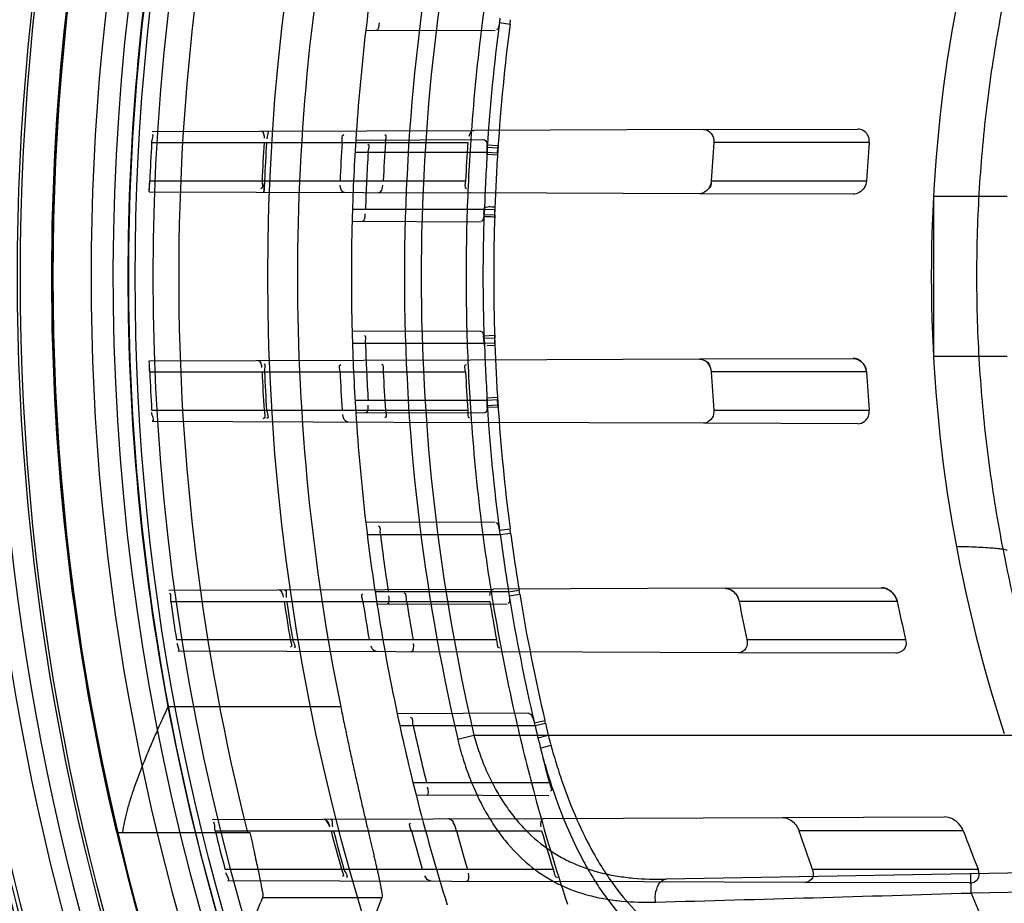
# Model space of a CAD drawing. Header units: millimetres. Extents: x 0 to 297, y 0 to 210.
# Tile 69 of 256: x 145.393 to 145.573, y 93.084 to 93.246. Entities that reach past the tile are written whole.
import ezdxf

# ---------------------------------------------------------------- set-up
doc = ezdxf.new("R2010")
doc.units = ezdxf.units.MM
doc.header["$LTSCALE"] = 16.335
doc.layers.get('0').update_dxf_attribs({"linetype": 'CONTINUOUS'})
for name, color, linetype in [('01_GLOBAL', 7, 'CONTINUOUS'), ('INTFCLR_144815', 7, 'CONTINUOUS'), ('INTFCLR_72935', 7, 'CONTINUOUS')]:
    doc.layers.add(name, color=color, linetype=linetype)

msp = doc.modelspace()

# ---------------------------------------------------------------- linework, layer by layer
at = {"color": 7, "linetype": 'Continuous'}
msp.add_circle((146.8548034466, 92.13446435), 2.66, dxfattribs=at)
at = {"color": 9, "linetype": 'Continuous'}
msp.add_arc((146.8548034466, 92.13446435), 2.6259090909, 92.9674534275, 177.0325465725, dxfattribs=at)
at = {"layer": '01_GLOBAL', "color": 7, "linetype": 'Continuous'}
msp.add_circle((146.8548034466, 92.13446435), 2.695, dxfattribs=at)
at = {"layer": 'INTFCLR_144815', "color": 9, "linetype": 'Continuous'}
for p, q in [((145.4515698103, 93.11987381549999), (145.4199391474, 93.11987381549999)), ((145.4372479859, 93.0849217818), (145.4591305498, 93.0849217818))]:
    msp.add_line(p, q, dxfattribs=at)
at = {"layer": 'INTFCLR_144815', "color": 6, "linetype": 'Continuous'}
msp.add_line((145.4105148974, 93.0968743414), (145.434943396, 93.0968743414), dxfattribs=at)
for radius in [0.4466793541, 0.4256665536]:
    msp.add_circle((145.8396077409, 93.1986600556), radius, dxfattribs=at)
for radius, start, end in [(0.6157754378, 313.9937911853, 154.5150993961), (0.5947754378, 312.9543589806, 154.5144414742), (0.5751005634, 108.7136429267, 257.7559644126), (0.4627266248, 45.0000000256, 314.9999999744), (0.4618985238, 44.999999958, 315.000000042), (0.461229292, 44.99999997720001, 315.0000000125), (0.4472794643, 47.86578076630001, 312.1342192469), (0.4408857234, 45.72777364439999, 314.2722263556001), (0.4268887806, 45.6663486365, 314.3336513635), (0.4177015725, 165.8961331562, 194.1038668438), (0.3959554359, 168.5228250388, 191.4771749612), (0.504, 180, 209.9999999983), (0.427, 190.6326298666, 247.7397281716)]:
    msp.add_arc((145.8396077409, 93.1986600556), radius, start, end, dxfattribs=at)
at = {"layer": 'INTFCLR_144815', "color": 9, "linetype": 'Continuous'}
for centre, radius, start, end in [((145.8396077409, 93.1986600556), 0.5712784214, 125.9035433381, 247.5002459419), ((145.8396077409, 93.1986600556), 0.4540564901, 52.5411294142, 307.4588705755), ((145.8396077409, 93.1986600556), 0.44073522, 45.7280221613, 314.2719778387), ((145.8396077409, 93.1986600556), 0.4337362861, 45.73034182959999, 314.2696581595), ((145.8396076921, 93.1986600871), 0.5153551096, 125.9035433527, 247.5002459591), ((145.8396077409, 93.1986600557), 0.4856448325, 128.484146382, 209.9999999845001), ((145.8396077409, 93.1986600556), 0.4297215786, 128.4841463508, 246.0405071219), ((145.8396077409, 93.1986600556), 0.4510440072, 159.8664381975, 203.1335617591), ((145.839607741, 93.1986600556), 0.4410000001, 166.6554352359, 193.3445647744), ((145.839607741, 93.1986600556), 0.4270000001, 169.3673701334, 190.6326298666)]:
    msp.add_arc(centre, radius, start, end, dxfattribs=at)
at = {"layer": 'INTFCLR_144815', "color": 6, "linetype": 'Continuous'}
for centre, major_axis, ratio, start_param, end_param in [((145.8396077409, 92.7883947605), (0, 0.6157107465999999), 0.7456587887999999, 1.0683155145, 1.0777008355), ((145.8396077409, 92.8135768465), (0, 0.5779184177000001), 0.7456587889, 1.0820479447, 1.0919724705)]:
    msp.add_ellipse(centre, major_axis=major_axis, ratio=ratio, start_param=start_param, end_param=end_param, dxfattribs=at)
for points, knots in [([(145.4199391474, 93.11987381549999), (145.4195844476, 93.1190955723), (145.4189144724, 93.11761839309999), (145.417910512, 93.1153676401), (145.416888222, 93.1130252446), (145.4158241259, 93.1104937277), (145.4147815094, 93.1078816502), (145.4138381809, 93.1053378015), (145.4130427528, 93.1029549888), (145.4124045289, 93.1007605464), (145.4119275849, 93.09876286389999), (145.4117033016, 93.09748402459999), (145.4116207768, 93.0968743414)], [0, 0, 0, 0, 0.1045982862, 0.1983703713, 0.3014069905, 0.4171606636, 0.5341986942, 0.6453462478, 0.7489281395, 0.8413582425, 0.9247560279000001, 1, 1, 1, 1]), ([(145.4515698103, 93.11987381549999), (145.4516713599, 93.1193736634), (145.4518755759, 93.1183740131), (145.4521851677, 93.1168768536), (145.4524974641, 93.1153845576), (145.4528117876, 93.1139000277), (145.4531274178, 93.1124261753), (145.453443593, 93.1109659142), (145.4537595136, 93.1095221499), (145.4540743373, 93.1080978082), (145.4543871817, 93.10669582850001), (145.4546971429, 93.10531909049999), (145.4550033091, 93.1039703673), (145.4553047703, 93.1026522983), (145.4556006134, 93.1013674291), (145.4558899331, 93.1001181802), (145.4561718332, 93.0989068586), (145.4564454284, 93.0977356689), (145.4567098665, 93.0966066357), (145.4569643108, 93.09552169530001), (145.457207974, 93.0944825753), (145.4574400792, 93.0934909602), (145.4576599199, 93.09254830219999), (145.457866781, 93.09165600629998), (145.4580601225, 93.09081523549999), (145.4582390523, 93.0900272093), (145.4584507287, 93.089084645), (145.4586720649, 93.0880465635), (145.4589075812, 93.08696236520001), (145.4590432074, 93.0859649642), (145.4592675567, 93.0852672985), (145.4591305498, 93.0849217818)], [0, 0, 0, 0, 0.0427966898, 0.0855582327, 0.1282023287, 0.1706459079, 0.2128052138, 0.2545963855, 0.2959354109, 0.3367384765, 0.3769192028, 0.4163916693, 0.4550764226, 0.4928956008, 0.5297741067, 0.5656400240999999, 0.6004257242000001, 0.6340654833, 0.666495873, 0.6976645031, 0.7275131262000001, 0.7559962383, 0.7830652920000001, 0.8086819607, 0.8328059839, 0.8554070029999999, 0.8764527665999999, 0.9137808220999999, 0.9446172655, 0.9688315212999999, 1, 1, 1, 1]), ([(145.434943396, 93.0968743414), (145.435094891, 93.09618616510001), (145.4353858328, 93.09486580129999), (145.4358013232, 93.0929741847), (145.4361720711, 93.09126367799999), (145.4364969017, 93.08974374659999), (145.4367623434, 93.0884259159), (145.436993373, 93.08730783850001), (145.437139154, 93.0861841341), (145.4374270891, 93.0853588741), (145.4372479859, 93.0849217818)], [0, 0, 0, 0, 0.1734866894, 0.332879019, 0.4767977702, 0.6044636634, 0.715319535, 0.8084039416, 0.8837034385, 1, 1, 1, 1])]:
    msp.add_open_spline(points, degree=3, knots=knots, dxfattribs=at)
at = {"layer": 'INTFCLR_72935', "color": 9, "linetype": 'Continuous'}
for p, q in [((145.4806302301, 93.24511439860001), (145.4825835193, 93.24485688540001)), ((145.4825835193, 93.24485688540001), (145.482682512, 93.2456547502)), ((145.4561631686, 93.2437485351), (145.4798279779, 93.243665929)), ((145.4170462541, 93.22518503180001), (145.4760220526, 93.22539089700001)), ((145.5180133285, 93.22553747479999), (145.5462221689, 93.22563594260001)), ((145.4778859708, 93.22364740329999), (145.4543254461, 93.22356516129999)), ((145.4169509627, 93.22316005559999), (145.474830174, 93.22316005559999)), ((145.4541921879, 93.22141005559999), (145.4783953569, 93.22141005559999)), ((145.5483433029, 93.22316005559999), (145.5198695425, 93.22316005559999)), ((145.4166032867, 93.2161600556), (145.4744280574, 93.2161600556)), ((145.5194087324, 93.2161600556), (145.5478373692, 93.2161600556)), ((145.4164975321, 93.2141369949), (145.4753607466, 93.21393152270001)), ((145.5453680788, 93.21368715), (145.5172467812, 93.21378531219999)), ((145.5600963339, 93.2133492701), (145.5600963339, 93.18397084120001)), ((145.5600963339, 93.2133492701), (145.5736077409, 93.2133492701)), ((145.4778864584, 93.2109100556), (145.4537157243, 93.2109100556)), ((145.4536533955, 93.2087572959), (145.477162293, 93.2086752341)), ((145.477162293, 93.18864487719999), (145.4536533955, 93.1885628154)), ((145.4537157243, 93.18641005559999), (145.4778864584, 93.18641005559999)), ((145.5172467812, 93.1835347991), (145.5453680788, 93.18363296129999)), ((145.5736077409, 93.18397084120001), (145.5600963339, 93.18397084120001)), ((145.4164975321, 93.18318311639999), (145.4753607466, 93.18338858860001)), ((145.4166032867, 93.18116005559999), (145.4744280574, 93.18116005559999)), ((145.5478373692, 93.18116005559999), (145.5194087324, 93.18116005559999)), ((145.4783953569, 93.1759100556), (145.4541921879, 93.1759100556)), ((145.4169509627, 93.1741600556), (145.474830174, 93.1741600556)), ((145.4543254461, 93.17375495), (145.4778859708, 93.17367270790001)), ((145.5198695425, 93.1741600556), (145.5483433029, 93.1741600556)), ((145.4170462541, 93.17213507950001), (145.4760220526, 93.17192921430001)), ((145.5462221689, 93.17168416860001), (145.5180133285, 93.1717826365)), ((145.4798279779, 93.1536541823), (145.4561631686, 93.15357157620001)), ((145.4564235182, 93.1514100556), (145.4807797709, 93.1514100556)), ((145.4806302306, 93.15220571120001), (145.4825835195, 93.1524632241)), ((145.4807797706, 93.1514100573), (145.4826825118, 93.1516653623)), ((145.4826825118, 93.1516653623), (145.4825835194, 93.15246322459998)), ((145.4201323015, 93.1411958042), (145.4795650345, 93.14140326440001)), ((145.4823210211, 93.14091005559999), (145.457864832, 93.14091005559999)), ((145.4823210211, 93.14091005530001), (145.4842236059, 93.1412234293)), ((145.4824014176, 93.14018431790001), (145.4843446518, 93.1405084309)), ((145.4843446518, 93.1405084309), (145.4842236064, 93.14122342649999)), ((145.5219853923, 93.14155134), (145.5505527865, 93.1416510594)), ((145.4204435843, 93.1391600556), (145.4788759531, 93.1391600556)), ((145.4581992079, 93.13874142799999), (145.4820230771, 93.1386582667)), ((145.5534520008, 93.1391600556), (145.5245148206, 93.1391600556)), ((145.4214970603, 93.1321600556), (145.4800985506, 93.1321600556)), ((145.5259218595, 93.1321600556), (145.5550025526, 93.1321600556)), ((145.4217993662, 93.1301184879), (145.4815819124, 93.1299098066)), ((145.553178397, 93.1296598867), (145.5243329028, 93.12976057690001)), ((145.4859560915, 93.1186755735), (145.4619150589, 93.1185916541)), ((145.4870280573, 93.11689966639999), (145.4889450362, 93.11735269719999)), ((145.4871591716, 93.11641005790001), (145.4890590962, 93.116861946)), ((145.4890590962, 93.116861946), (145.4889450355, 93.1173527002)), ((145.4623841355, 93.1164100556), (145.4871591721, 93.1164100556)), ((145.472989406, 93.1139571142), (145.4759708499, 93.1146600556)), ((145.47597085, 93.1146600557), (145.8466077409, 93.1146600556)), ((145.4876839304, 93.1141954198), (145.4895833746, 93.1146600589)), ((145.4881490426, 93.11228262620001), (145.4900593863, 93.1128411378)), ((145.4897785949, 93.10591005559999), (145.4648276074, 93.10591005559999)), ((145.4653773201, 93.1037163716), (145.4896983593, 93.1036314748)), ((145.4280568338, 93.0992234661), (145.4888035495, 93.09943551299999)), ((145.5324757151, 93.0995879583), (145.5621045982, 93.09969138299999)), ((145.4285892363, 93.0971600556), (145.4883577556, 93.0971600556)), ((145.5655644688, 93.0971600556), (145.5354689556, 93.0971600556)), ((145.8151688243, 93.0936000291), (145.5111402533, 93.0882931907)), ((145.4303814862, 93.0901600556), (145.4904530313, 93.0901600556)), ((145.5379030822, 93.0901600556), (145.5682694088, 93.0901600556)), ((145.8152299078, 93.09010056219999), (145.566970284, 93.0857671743)), ((145.4309081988, 93.088086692), (145.4922819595, 93.08787245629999)), ((145.566970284, 93.0857671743), (145.5669092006, 93.08926664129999)), ((145.5667135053, 93.0876126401), (145.5365612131, 93.0877178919))]:
    msp.add_line(p, q, dxfattribs=at)
at = {"layer": 'INTFCLR_72935', "color": 6, "linetype": 'Continuous'}
for p, q in [((145.5180133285, 93.22553747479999), (145.4760220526, 93.22539089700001)), ((145.5172467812, 93.21378531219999), (145.4753607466, 93.21393152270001)), ((145.4753607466, 93.18338858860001), (145.5172467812, 93.1835347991)), ((145.5180133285, 93.1717826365), (145.4760220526, 93.17192921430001)), ((145.5219853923, 93.14155134), (145.4795650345, 93.14140326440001)), ((145.4823210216, 93.1409100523), (145.4824014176, 93.14018431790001)), ((145.5243329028, 93.12976057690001), (145.4815819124, 93.1299098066)), ((145.4888035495, 93.09943551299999), (145.5324757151, 93.0995879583)), ((145.5365612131, 93.0877178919), (145.4922819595, 93.08787245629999))]:
    msp.add_line(p, q, dxfattribs=at)
at = {"layer": 'INTFCLR_72935', "color": 7, "linetype": 'Continuous'}
for p, q in [((145.4783809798, 93.2209439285), (145.4783828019, 93.22275753)), ((145.4783828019, 93.22275753), (145.4804002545, 93.2226484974)), ((145.478396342, 93.2222843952), (145.4783953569, 93.22141005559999)), ((145.4783953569, 93.2214100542), (145.4802976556, 93.22128797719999)), ((145.4803623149, 93.2221534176), (145.478396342, 93.2222843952)), ((145.4804002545, 93.2226484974), (145.480265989, 93.2208552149)), ((145.4802976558, 93.2212879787), (145.4803623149, 93.2221534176)), ((145.480265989, 93.2208552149), (145.4783809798, 93.2209439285)), ((145.4165376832, 93.214730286), (145.4166032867, 93.2161600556)), ((145.4376261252, 93.2161600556), (145.43755459, 93.2146784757)), ((145.4164975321, 93.2141369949), (145.4165376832, 93.214730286)), ((145.43755459, 93.2146784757), (145.4375108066, 93.2140636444)), ((145.4777994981, 93.2100161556), (145.4778924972, 93.2112539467)), ((145.4778864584, 93.2109100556), (145.4777994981, 93.2100161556)), ((145.479788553, 93.2108444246), (145.4778864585, 93.210910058)), ((145.4797999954, 93.21134823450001), (145.4797597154, 93.20950757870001)), ((145.4797688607, 93.2099531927), (145.479788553, 93.2108444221)), ((145.477799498, 93.2100161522), (145.4797688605, 93.20995318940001)), ((145.4777387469, 93.1877766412), (145.4797587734, 93.18786866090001)), ((145.4779185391, 93.1859308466), (145.4777387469, 93.1877766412)), ((145.4797688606, 93.1873669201), (145.4777994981, 93.18730395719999)), ((145.4777994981, 93.1873039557), (145.4778864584, 93.18641005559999)), ((145.4797587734, 93.18786866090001), (145.4797991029, 93.1860299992)), ((145.479788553, 93.1864756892), (145.4797688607, 93.1873669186)), ((145.4778864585, 93.1864100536), (145.4797885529, 93.18647568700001)), ((145.4797991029, 93.1860299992), (145.478378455, 93.185955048)), ((145.4165376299, 93.18259084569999), (145.4164975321, 93.18318311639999)), ((145.4166032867, 93.18116005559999), (145.4165376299, 93.18259084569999)), ((145.4783811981, 93.17643884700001), (145.4802610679, 93.1765255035)), ((145.4783829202, 93.17462747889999), (145.4783811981, 93.17643884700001)), ((145.4802610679, 93.1765255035), (145.4803953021, 93.17473399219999)), ((145.4803953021, 93.17473399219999), (145.4783829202, 93.17462747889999)), ((145.4802976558, 93.1760321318), (145.478395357, 93.1759100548)), ((145.4783953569, 93.1759100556), (145.478396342, 93.17503571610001)), ((145.4783963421, 93.17503571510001), (145.4803623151, 93.1751666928)), ((145.4803623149, 93.1751666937), (145.4802976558, 93.1760321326)), ((145.4488611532, 93.09913215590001), (145.4495551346, 93.0979423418))]:
    msp.add_line(p, q, dxfattribs=at)
for points in [[(145.5179536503, 93.21392917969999), (145.5178837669, 93.2139017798), (145.5178114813, 93.2138765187), (145.5177367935, 93.2138536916), (145.5176593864, 93.213833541), (145.5175795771, 93.21381646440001), (145.5174983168, 93.2138028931), (145.5174159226, 93.213793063), (145.5173320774, 93.2137871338), (145.5172467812, 93.21378531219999)], [(145.5172467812, 93.1835347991), (145.5173310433, 93.1835330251), (145.5174143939, 93.1835271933), (145.5174968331, 93.18351742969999), (145.5175789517, 93.1835037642), (145.5176601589, 93.18348638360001), (145.5177386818, 93.1834658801), (145.5178139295, 93.1834427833), (145.5178864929, 93.18341730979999), (145.5179563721, 93.18338979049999)], [(145.5461671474, 93.1834862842), (145.5460900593, 93.1835135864), (145.546010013, 93.18353892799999), (145.5459270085, 93.1835619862), (145.5458410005, 93.18358242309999), (145.5457520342, 93.1835998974), (145.5456602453, 93.18361405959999), (145.5455656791, 93.183624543), (145.5454682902, 93.1836309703), (145.5453680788, 93.18363296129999)], [(145.5219853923, 93.14155134), (145.5220592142, 93.14155008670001), (145.5221310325, 93.1415459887), (145.5222008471, 93.1415393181), (145.522268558, 93.1415303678), (145.5223342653, 93.14151938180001), (145.522398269, 93.1415064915), (145.5224607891, 93.1414918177), (145.5225216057, 93.14147559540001), (145.5225803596, 93.1414580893), (145.522636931, 93.1414395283), (145.5226914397, 93.1414200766), (145.5227438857, 93.141399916)], [(145.5514113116, 93.1414971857), (145.5513676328, 93.1415124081), (145.5513213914, 93.141527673), (145.5512725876, 93.1415428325), (145.5512207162, 93.1415578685), (145.5511662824, 93.1415724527), (145.5511108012, 93.14158605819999), (145.5510550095, 93.1415984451), (145.5509981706, 93.1416097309), (145.5509395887, 93.1416199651), (145.5508789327, 93.14162904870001), (145.5508165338, 93.14163677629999), (145.55075269, 93.1416429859), (145.5506875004, 93.1416475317), (145.5506208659, 93.1416502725), (145.5505527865, 93.1416510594)], [(145.4485493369, 93.09929499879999), (145.4485805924, 93.09929307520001), (145.4486126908, 93.09928709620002), (145.4486456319, 93.09927707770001), (145.4486794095, 93.0992630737), (145.44871403, 93.09924509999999), (145.4487495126, 93.0992230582), (145.4487858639, 93.0991968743), (145.4488230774, 93.0991665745), (145.4488611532, 93.09913215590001)], [(145.471712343, 93.0992057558), (145.4716710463, 93.0992409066), (145.4716304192, 93.0992721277), (145.4715904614, 93.0992993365), (145.4715510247, 93.0993225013), (145.4715122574, 93.0993414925), (145.4714746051, 93.09935617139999), (145.4714382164, 93.0993665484), (145.4714029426, 93.09937269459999), (145.4713687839, 93.099374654)]]:
    msp.add_lwpolyline(points, dxfattribs=at)
at = {"layer": 'INTFCLR_72935', "color": 6, "linetype": 'Continuous'}
for centre, radius, start, end in [((145.8396077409, 93.1986600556), 0.4224162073, 90, 270.0000000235), ((145.8396077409, 93.1986600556), 0.4014439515, 90, 270.0000000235), ((145.8284860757, 93.19866444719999), 0.2687909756, 161.8516146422, 198.1483744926), ((145.8396077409, 93.1986600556), 0.3860864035, 171.0719019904, 173.2935009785), ((145.8396077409, 93.1986600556), 0.3650864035, 170.541958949, 172.9174824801), ((145.4735795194, 93.24685143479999), 0.007261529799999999, 346.1600361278, 352.5512516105), ((145.8396077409, 93.1986600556), 0.3860864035, 176.3014783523, 178.5013841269), ((145.8396077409, 93.1986600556), 0.3650864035, 176.076855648, 178.4266729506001), ((145.8395781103, 93.1986603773), 0.4233366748, 176.6822791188, 177.6308608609), ((145.8391453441, 93.19866041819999), 0.4023502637, 176.5090249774, 177.5072173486), ((145.83957769, 93.1986604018), 0.4023323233, 176.508866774, 177.5071037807), ((145.8401878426, 93.1986604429), 0.3891384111, 176.3903501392, 177.4225309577), ((145.8392786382, 93.1986607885), 0.3833691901, 176.5980490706, 178.1689953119), ((145.8391448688, 93.1986604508), 0.380188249, 176.3052585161, 177.3618125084), ((145.8401873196, 93.1986604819), 0.3661776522, 176.1636884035, 177.2608001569), ((145.8392338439, 93.19865913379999), 0.3615550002, 176.3922681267, 178.0582189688), ((145.8386339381, 93.1986606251), 0.3197044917, 175.605030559, 176.8622747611), ((145.8386329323, 93.1986607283), 0.2913216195, 175.1758886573, 176.5562406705), ((145.8396077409, 93.1986600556), 0.3860864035, 181.4986159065, 183.6985216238), ((145.8396077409, 93.1986600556), 0.3650864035, 181.5733270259, 183.9231443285), ((145.8392786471, 93.19865932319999), 0.3833691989, 181.8310047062, 183.4019509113), ((145.8392338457, 93.1986609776), 0.3615550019, 181.9417809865, 183.6077322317), ((145.8395781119, 93.198659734), 0.4233366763, 182.3691391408, 183.3177208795), ((145.8391453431, 93.1986596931), 0.4023502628, 182.4927826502, 183.4909750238), ((145.8395776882, 93.1986597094), 0.4023323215, 182.4928962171, 183.4911332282), ((145.8401878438, 93.1986596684), 0.3891384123, 182.5774690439, 183.6096498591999), ((145.8391448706, 93.1986596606), 0.3801882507, 182.6381874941, 183.6947414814), ((145.840187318, 93.1986596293), 0.3661776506, 182.7391998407, 183.8363115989), ((145.8386339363, 93.19865948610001), 0.3197044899, 183.1377252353, 184.3949694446), ((145.8386329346, 93.1986593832), 0.2913216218, 183.443759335, 184.8241113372), ((145.8396077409, 93.1986600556), 0.3860864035, 186.706499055, 188.9280979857), ((145.8396077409, 93.1986600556), 0.3650864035, 187.0825174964, 189.4580410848), ((145.8392779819, 93.1986577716), 0.3833683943, 187.0793394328, 188.6635790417), ((145.4735795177, 93.1504686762), 0.0072615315, 7.4487591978, 13.8399542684), ((145.839233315, 93.1986628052), 0.3615546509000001, 187.5096542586, 189.1914857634), ((145.8395780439, 93.1986590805), 0.4233365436, 188.0795469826, 189.0376303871), ((145.8391452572, 93.1986589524), 0.4023500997, 188.5039978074, 189.5132800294), ((145.8395771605, 93.19865892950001), 0.4023317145, 188.5043859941, 189.5137154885), ((145.8401878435, 93.19865888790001), 0.3891383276, 188.7949611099, 189.839417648), ((145.839144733, 93.19865884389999), 0.3801880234, 189.0037044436, 190.0734361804), ((145.8401869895, 93.19865871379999), 0.3661772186, 189.3512199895, 190.4631084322), ((145.8386335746, 93.1986582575), 0.3197039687, 190.7255074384, 192.0051318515), ((145.8386324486, 93.1986579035), 0.2913209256, 191.7847040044, 193.1948408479), ((145.8396077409, 93.1986600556), 0.3650864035, 192.6566595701, 195.0858372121), ((145.8396077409, 93.1986600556), 0.3860864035, 191.9691311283, 194.2357984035), ((145.4794938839, 93.11461970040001), 0.0078715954, 13.1467134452, 16.8367087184), ((145.8392766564, 93.19865595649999), 0.3833667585, 192.3882961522, 194.000167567), ((145.8392062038, 93.1986580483), 0.3615270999, 193.1500472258, 194.865156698), ((145.8395775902, 93.1986583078), 0.4233359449, 193.8722679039, 194.8502447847), ((145.8391446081, 93.1986580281), 0.402349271, 194.6114857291, 195.6441050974), ((145.8395767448, 93.1986580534), 0.4023311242, 194.6121631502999, 195.644832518), ((145.8401870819, 93.1986578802), 0.3891373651, 195.1191837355, 196.189568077), ((145.8391440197, 93.1986578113), 0.3801870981, 195.4839192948, 196.5815583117), ((145.8401864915, 93.1986576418), 0.3661764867, 196.0920984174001, 197.2354244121), ((145.8386328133, 93.1986567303), 0.3197028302, 198.5101066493, 199.8383290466), ((145.8386316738, 93.19865606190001), 0.2913196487, 200.3895336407, 201.8655238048)]:
    msp.add_arc(centre, radius, start, end, dxfattribs=at)
at = {"layer": 'INTFCLR_72935', "color": 9, "linetype": 'Continuous'}
for centre, radius, start, end in [((145.8361877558, 93.1986600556), 0.3729445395, 166.8724621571, 193.1275380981), ((145.8362371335, 93.19866005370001), 0.3699291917, 166.8753489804, 193.1246504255), ((145.837604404, 93.19866061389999), 0.3599840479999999, 172.5856470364, 176.2372877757), ((145.8375481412, 93.1986683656), 0.3579570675, 172.5862435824, 176.2382036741), ((145.8396077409, 93.1986600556), 0.3860864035, 173.2935009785, 176.3014783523), ((145.8396077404, 93.1986600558), 0.3650864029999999, 172.9174824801, 176.076855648), ((145.8371615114, 93.1986573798), 0.3575806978, 176.3714348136, 178.0468702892), ((145.8396077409, 93.1986600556), 0.3860864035, 178.5013841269, 181.4986159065), ((145.8396077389, 93.1986600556), 0.3619872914, 178.2030829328, 181.7968386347), ((145.8377253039, 93.1986600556), 0.3581345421, 178.1929802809, 181.8070200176), ((145.8396077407, 93.1986600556), 0.3650864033, 178.4266729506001, 181.5733270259), ((145.8371615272, 93.1986627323), 0.3575807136, 181.9531296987, 183.628565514), ((145.8376947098, 93.198668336), 0.3600747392, 183.7631727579, 187.4138933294), ((145.8377174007, 93.1986683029), 0.3581270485, 183.7626630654, 187.4128892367), ((145.8396077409, 93.1986600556), 0.3860864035, 183.6985216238, 186.706499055), ((145.8396077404, 93.19866005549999), 0.3650864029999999, 183.9231443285, 187.0825174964), ((145.8375779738, 93.1987086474), 0.3579998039, 187.5508417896, 189.2401754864), ((145.8376948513, 93.1986741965), 0.3581055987, 189.3477551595, 193.1256930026), ((145.8396077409, 93.1986600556), 0.3860864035, 188.9280979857, 191.9691311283), ((145.8396077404, 93.19866005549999), 0.3650864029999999, 189.4580410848, 192.6566595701), ((145.8376713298, 93.19867415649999), 0.360052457, 189.3490214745, 193.12747123), ((145.8382193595, 93.1988350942), 0.3586537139, 193.2121859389, 193.5737765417), ((145.5931230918, 93.14078465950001), 0.1067846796, 194.1610030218, 195.1698301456), ((145.8396077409, 93.1986600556), 0.3860864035, 194.2357984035, 197.3348347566), ((145.8396077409, 93.1986600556), 0.3650864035, 195.0858372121, 198.3537618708), ((145.0635266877, 109.5875558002), 16.5094667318, 271.5469481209, 271.7474620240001), ((145.8396077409, 93.1986600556), 0.2950858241, 202.4933176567, 269.9999999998)]:
    msp.add_arc(centre, radius, start, end, dxfattribs=at)
at = {"layer": 'INTFCLR_72935', "color": 7, "linetype": 'Continuous'}
for centre, radius, start, end in [((145.3548952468, 93.21832093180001), 0.0617442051, 356.1145218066, 357.6305889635), ((145.3768333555, 93.2184003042), 0.0608322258, 355.9119819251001, 357.5068099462), ((145.257693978, 93.1745844), 0.1590453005, 2.3695433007, 2.886305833)]:
    msp.add_arc(centre, radius, start, end, dxfattribs=at)
at = {"layer": 'INTFCLR_72935', "color": 6, "linetype": 'Continuous'}
for points, knots in [([(145.8396077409, 92.9378477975), (145.834407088, 92.93763440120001), (145.8239902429, 92.93751971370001), (145.808386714, 92.9382815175), (145.7928285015, 92.93998039), (145.7773228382, 92.9426227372), (145.761960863, 92.94620860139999), (145.7470751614, 92.9506487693), (145.7325170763, 92.95594312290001), (145.7182922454, 92.96208686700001), (145.704230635, 92.96919520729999), (145.690626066, 92.9771382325), (145.6775336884, 92.9858820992), (145.6649968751, 92.99539477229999), (145.653061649, 93.0056408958), (145.6417667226, 93.01658562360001), (145.6311557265, 93.0281846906), (145.6212646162, 93.0403983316), (145.6121346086, 93.05317223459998), (145.6037919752, 93.0664650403), (145.596263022, 93.0802340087), (145.5895763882, 93.0944263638), (145.5837584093, 93.1089818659), (145.5788258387, 93.123852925), (145.5747929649, 93.1389937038), (145.5716739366, 93.1543522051), (145.5694810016, 93.1698700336), (145.5682225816, 93.1854844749), (145.5679021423, 93.2011301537), (145.5685180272, 93.2167517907), (145.5700653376, 93.2322979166), (145.5725382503, 93.247722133), (145.5759280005, 93.2629710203), (145.5802229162, 93.2779909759), (145.58540645, 93.29272403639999), (145.5914576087, 93.30711236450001), (145.5983513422, 93.32110238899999), (145.6060640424, 93.3346509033), (145.6145645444, 93.3477051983), (145.6238211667, 93.3602200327), (145.633798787, 93.3721527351), (145.644470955, 93.3834724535), (145.6557913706, 93.3941293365), (145.6677258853, 93.4040936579), (145.6802256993, 93.4133258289), (145.6932490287, 93.42179461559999), (145.7067436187, 93.42946861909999), (145.7206478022, 93.4363163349), (145.7346275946, 93.4421979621), (145.7482413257, 93.4470253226), (145.7608833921, 93.4507615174), (145.7723287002, 93.4535547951), (145.7825232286, 93.4555919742), (145.792205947, 93.4571526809), (145.8022144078, 93.4583914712), (145.8133420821, 93.4593147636), (145.8259498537, 93.45978922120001), (145.8348566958, 93.4596672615), (145.8396077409, 93.45947231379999)], [0, 0, 0, 0, 0.0185657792, 0.0371317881, 0.0556907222, 0.0743562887, 0.09320238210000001, 0.1119235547, 0.1297297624, 0.1484268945, 0.1671582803, 0.1858963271, 0.2045840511, 0.2232805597, 0.2419956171, 0.2606571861, 0.279345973, 0.2980347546, 0.3166822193, 0.3353169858, 0.3539795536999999, 0.37262367, 0.3912431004, 0.4098577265, 0.4284753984, 0.447098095, 0.4657246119, 0.4843422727, 0.5029402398, 0.5215093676, 0.5400730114, 0.5586323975, 0.5771953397, 0.5957586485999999, 0.6143210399, 0.632871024, 0.6514010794, 0.6699183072, 0.6884459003, 0.706933, 0.7254083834, 0.7438943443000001, 0.7623915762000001, 0.7808313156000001, 0.7993174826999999, 0.8177867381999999, 0.836209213, 0.8546573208, 0.8730372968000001, 0.8902751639, 0.9061519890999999, 0.920037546, 0.9322836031, 0.9432240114, 0.9550134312, 0.9682465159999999, 0.9830392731, 1, 1, 1, 1]), ([(145.5180133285, 93.22553747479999), (145.5185320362, 93.22553928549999), (145.5196639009, 93.2249378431), (145.5199140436, 93.22373906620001), (145.5198695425, 93.22316005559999)], [0, 0, 0, 0, 0.4718002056, 1, 1, 1, 1]), ([(145.5483433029, 93.22316005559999), (145.5483842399, 93.2236451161), (145.5481769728, 93.2248985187), (145.5469207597, 93.22563838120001), (145.5462221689, 93.22563594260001)], [0, 0, 0, 0, 0.4106572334, 1, 1, 1, 1]), ([(145.5478373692, 93.2161600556), (145.5478098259, 93.21570235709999), (145.5474329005, 93.21446996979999), (145.5461513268, 93.2136844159), (145.5453680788, 93.21368715)], [0, 0, 0, 0, 0.3692496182, 1, 1, 1, 1]), ([(145.5198695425, 93.1741600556), (145.5199058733, 93.1736873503), (145.5197487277, 93.17254108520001), (145.5186324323, 93.17178047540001), (145.5180133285, 93.1717826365)], [0, 0, 0, 0, 0.4336776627, 1, 1, 1, 1]), ([(145.5462221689, 93.17168416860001), (145.546683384, 93.17168255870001), (145.5479178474, 93.1720847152), (145.548404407, 93.1734360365), (145.5483433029, 93.1741600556)], [0, 0, 0, 0, 0.3882923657, 1, 1, 1, 1]), ([(145.5259218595, 93.1321600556), (145.5260315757, 93.13164410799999), (145.5260126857, 93.1304433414), (145.5248778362, 93.1297586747), (145.5243329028, 93.12976057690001)], [0, 0, 0, 0, 0.4918629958, 1, 1, 1, 1]), ([(145.5550025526, 93.1321600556), (145.555111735, 93.1316943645), (145.55512823, 93.1304238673), (145.5538550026, 93.1296575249), (145.553178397, 93.1296598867)], [0, 0, 0, 0, 0.4141545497, 1, 1, 1, 1]), ([(145.5324757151, 93.0995879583), (145.53299507, 93.0995897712), (145.5343146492, 93.0990769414), (145.5352087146, 93.0979373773), (145.5354689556, 93.0971600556)], [0, 0, 0, 0, 0.3878450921, 1, 1, 1, 1]), ([(145.5655644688, 93.0971600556), (145.565397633, 93.09760891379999), (145.5645850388, 93.0988638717), (145.5631045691, 93.0996948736), (145.5621045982, 93.09969138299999)], [0, 0, 0, 0, 0.3238089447, 1, 1, 1, 1]), ([(145.5379030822, 93.0901600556), (145.538085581, 93.0896542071), (145.5382765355, 93.0884158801), (145.5370951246, 93.08771602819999), (145.5365612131, 93.0877178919)], [0, 0, 0, 0, 0.5017952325, 1, 1, 1, 1]), ([(145.5667135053, 93.0876126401), (145.567242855, 93.0876107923), (145.568581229, 93.0880916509), (145.5685065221, 93.0895691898), (145.5682694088, 93.0901600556)], [0, 0, 0, 0, 0.4539826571, 1, 1, 1, 1])]:
    msp.add_open_spline(points, degree=3, knots=knots, dxfattribs=at)
for points in [[(145.4580863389, 93.243741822), (145.4585709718, 93.24374013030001), (145.4586289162, 93.2445841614), (145.4586886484, 93.24506510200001)], [(145.4806302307, 93.24511440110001), (145.4805161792, 93.2446537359), (145.4805425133, 93.24380476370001), (145.4800679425, 93.2438064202)], [(145.4370002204, 93.22525468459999), (145.4374754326, 93.2252563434), (145.4375696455, 93.2244097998), (145.4375407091, 93.2239354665)], [(145.4380959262, 93.2252585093), (145.4385607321, 93.2252601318), (145.4380616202, 93.2243294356), (145.4380333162, 93.22386548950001)], [(145.4760220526, 93.22539089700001), (145.4755266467, 93.2253891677), (145.4750767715, 93.22476646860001), (145.4750436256, 93.22427216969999)], [(145.4169509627, 93.22316005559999), (145.4169789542, 93.2236429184), (145.4175119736, 93.2246107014), (145.4170283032, 93.2246090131)], [(145.451821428, 93.22316005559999), (145.4518532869, 93.22366508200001), (145.4516668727, 93.2246351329), (145.4521728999, 93.22463689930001)], [(145.4597468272, 93.22316005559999), (145.4597766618, 93.22362207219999), (145.4601300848, 93.2245483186), (145.4596671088, 93.2245467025)], [(145.4778859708, 93.22364740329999), (145.4783711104, 93.2236490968), (145.4783645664, 93.2227684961), (145.478396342, 93.2222843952)], [(145.4565850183, 93.22141005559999), (145.4566125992, 93.22187408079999), (145.4570173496, 93.2228058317), (145.4565525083, 93.2228042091)], [(145.4371758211, 93.2161600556), (145.4371543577, 93.2156670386), (145.4374169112, 93.21469955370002), (145.4369234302, 93.21470127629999)], [(145.4744280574, 93.2161600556), (145.4744056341, 93.21569138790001), (145.4741221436, 93.2147635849), (145.4745913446, 93.21476194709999)], [(145.4522887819, 93.2140120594), (145.4517561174, 93.2140139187), (145.451447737, 93.2148532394), (145.4514716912, 93.2153853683)], [(145.4585270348, 93.21399028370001), (145.4590416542, 93.2139884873), (145.4592436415, 93.2148310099), (145.459267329, 93.215345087)], [(145.4555646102, 93.20875062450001), (145.4560367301, 93.20874897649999), (145.4560255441, 93.20961271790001), (145.4560406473, 93.210084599)], [(145.4777994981, 93.2100161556), (145.4777218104, 93.2095477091), (145.4777301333, 93.2086980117), (145.4772552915, 93.2086996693)], [(145.4561051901, 93.18641005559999), (145.4560904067, 93.18687241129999), (145.456411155, 93.18779057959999), (145.4559485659, 93.18778896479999)], [(145.477162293, 93.18864487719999), (145.4776571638, 93.1886466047), (145.4777185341, 93.1877921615), (145.4777994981, 93.1873039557)], [(145.4364170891, 93.1832526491), (145.436906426, 93.1832543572), (145.4370700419, 93.18243749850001), (145.4370913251, 93.1819486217)], [(145.4376261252, 93.18116005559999), (145.4376046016, 93.1816544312), (145.4380493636, 93.18264458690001), (145.4375545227, 93.1826428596)], [(145.4514431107, 93.18116005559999), (145.4514227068, 93.1816133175), (145.4511390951, 93.18251137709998), (145.4515928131, 93.1825129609)], [(145.4593595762, 93.18116005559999), (145.4593382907, 93.18162200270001), (145.4595946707, 93.1825302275), (145.4591322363, 93.1825286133)], [(145.4744280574, 93.18116005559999), (145.4744057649, 93.18162599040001), (145.4741223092, 93.1825485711), (145.4745887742, 93.18255019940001)], [(145.4562406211, 93.1737482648), (145.4567069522, 93.17374663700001), (145.4566243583, 93.1746356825), (145.4565966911, 93.175101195)], [(145.478396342, 93.17503571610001), (145.4783659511, 93.17457271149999), (145.4784528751, 93.1737030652), (145.4779888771, 93.1737046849)], [(145.4170462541, 93.17213507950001), (145.4175904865, 93.1721331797), (145.4170047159, 93.1732228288), (145.4169732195, 93.1737661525)], [(145.4375416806, 93.1741600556), (145.4375742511, 93.17362615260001), (145.4379374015, 93.1725595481), (145.4374025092, 93.17256141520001)], [(145.4379920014, 93.1741600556), (145.4380225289, 93.1736596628), (145.4385776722, 93.17265670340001), (145.4380763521, 93.1726584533)], [(145.4529018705, 93.17200991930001), (145.4523486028, 93.1720118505), (145.4519740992, 93.1728099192), (145.4519392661, 93.1733620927)], [(145.4597468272, 93.1741600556), (145.4597764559, 93.1737012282), (145.4601290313, 93.1727812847), (145.459669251, 93.17278288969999)], [(145.474830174, 93.1741600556), (145.4748628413, 93.1736728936), (145.4746783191, 93.1727361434), (145.4751665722, 93.1727344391)], [(145.4588322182, 93.1514100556), (145.4587686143, 93.15192216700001), (145.4590207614, 93.1529249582), (145.4585047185, 93.1529231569)], [(145.4806302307, 93.15220571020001), (145.4805153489, 93.15266972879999), (145.4805383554, 93.1535233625), (145.48006033, 93.15352169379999)], [(145.4204435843, 93.1391600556), (145.4203747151, 93.1396451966), (145.4207204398, 93.1406162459), (145.4202304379, 93.1406145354)], [(145.440225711, 93.1412659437), (145.4407431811, 93.14126775), (145.4409743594, 93.1404627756), (145.4410508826, 93.1399509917)], [(145.4413294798, 93.1412697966), (145.4418114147, 93.1412714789), (145.4414946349, 93.1403200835), (145.4415659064, 93.1398434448)], [(145.4556250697, 93.1391600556), (145.4555554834, 93.1396098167), (145.4551744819, 93.14052379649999), (145.4556295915, 93.1405253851)], [(145.4636413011, 93.1391600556), (145.4635582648, 93.1396841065), (145.463718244, 93.1406876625), (145.4631876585, 93.14068581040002)], [(145.4795650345, 93.14140326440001), (145.4791024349, 93.14140164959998), (145.4787525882, 93.1406839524), (145.4788277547, 93.1402274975)], [(145.460134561, 93.13873467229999), (145.4606205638, 93.1387329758), (145.4604402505, 93.1396935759), (145.4603670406, 93.140174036)], [(145.4824014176, 93.14018431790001), (145.4824279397, 93.139720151), (145.4826889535, 93.13879924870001), (145.4822240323, 93.1388008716)], [(145.4217993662, 93.1301184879), (145.4222555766, 93.13011689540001), (145.4216756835, 93.1310225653), (145.4216040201, 93.1314731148)], [(145.4423285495, 93.1321600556), (145.4424036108, 93.13171214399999), (145.4428499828, 93.13079766), (145.4423958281, 93.13079924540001)], [(145.4427790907, 93.1321600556), (145.4428635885, 93.13165585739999), (145.4435366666, 93.1306444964), (145.4430254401, 93.1306462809)], [(145.4644555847, 93.129969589), (145.464965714, 93.1299678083), (145.4649925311, 93.13093076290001), (145.4649033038, 93.13143303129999)], [(145.4800985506, 93.1321600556), (145.480197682, 93.1316232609), (145.4801233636, 93.1306270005), (145.4806692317, 93.1306250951)], [(145.4581155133, 93.12999172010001), (145.4576503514, 93.1299933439), (145.4572123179, 93.1305242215), (145.4571328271, 93.13098254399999)], [(145.4859560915, 93.1186755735), (145.4865038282, 93.11867748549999), (145.4867279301, 93.1178454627), (145.4868866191, 93.1173212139)], [(145.4648361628, 93.1164100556), (145.4647236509, 93.11692228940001), (145.4648930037, 93.117914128), (145.4643685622, 93.1179122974)], [(145.4673506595, 93.1037094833), (145.4678360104, 93.1037077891), (145.4675700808, 93.104691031), (145.4674526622, 93.1051619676)], [(145.4897785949, 93.10591005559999), (145.4899067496, 93.10542723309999), (145.4905003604, 93.10442625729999), (145.4900008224, 93.104428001)], [(145.4496762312, 93.0992989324), (145.4501711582, 93.09930066), (145.4499480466, 93.0983470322), (145.4500729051, 93.09786811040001)], [(145.4888035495, 93.09943551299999), (145.4882561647, 93.0994336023), (145.4880517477, 93.0984328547), (145.488203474, 93.09790691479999)], [(145.4285892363, 93.0971600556), (145.4284666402, 93.09765647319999), (145.428726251, 93.09864946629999), (145.4282149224, 93.0986476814)], [(145.4645195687, 93.0971600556), (145.4643969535, 93.0976138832), (145.4639008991, 93.0985608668), (145.4643709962, 93.09856250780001)], [(145.4517002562, 93.0901600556), (145.451827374, 93.0897061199), (145.452391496, 93.0887614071), (145.4519201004, 93.0887630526)], [(145.4521512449, 93.0901600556), (145.4522955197, 93.08964487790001), (145.4531119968, 93.0886106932), (145.4525770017, 93.0886125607)], [(145.4904530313, 93.0901600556), (145.4906258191, 93.08960308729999), (145.4906567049, 93.0885995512), (145.491239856, 93.0885975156)], [(145.4309081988, 93.088086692), (145.4313817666, 93.08808503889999), (145.4306857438, 93.0890074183), (145.4305643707, 93.08946517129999)], [(145.4681290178, 93.0879567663), (145.467631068, 93.08795850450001), (145.4671432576, 93.0884618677), (145.4670044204, 93.08894007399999)], [(145.4746457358, 93.08793401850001), (145.4751478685, 93.08793226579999), (145.4750879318, 93.0889292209), (145.4749446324, 93.0894104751)]]:
    msp.add_open_spline(points, degree=3, dxfattribs=at)
at = {"layer": 'INTFCLR_72935', "color": 7, "linetype": 'Continuous'}
for points, knots in [([(145.5194087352, 93.21616005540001), (145.5193832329, 93.2156731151), (145.5190458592, 93.2145304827), (145.5179024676, 93.2137888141), (145.5172467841, 93.21378531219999)], [0, 0, 0, 0, 0.4264912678, 1, 1, 1, 1]), ([(145.4778924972, 93.2112539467), (145.4779680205, 93.2113354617), (145.4782931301, 93.2112832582), (145.4786987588, 93.21155661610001), (145.4792298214, 93.2113000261), (145.479634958, 93.2114430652), (145.4797999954, 93.21134823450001)], [0, 0, 0, 0, 0.1717074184, 0.4252818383, 0.7058842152, 1, 1, 1, 1]), ([(145.4797597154, 93.20950757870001), (145.4796501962, 93.2095125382), (145.479348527, 93.2095237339), (145.4788760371, 93.2095625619), (145.4784425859, 93.2095304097), (145.4781426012, 93.2096208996), (145.4779696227, 93.20953054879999), (145.4777319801, 93.2096756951), (145.4779231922, 93.21000927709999), (145.4777994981, 93.2100161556)], [0, 0, 0, 0, 0.1414238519, 0.389521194, 0.6103385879, 0.7005044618, 0.7775256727, 0.840188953, 1, 1, 1, 1]), ([(145.5172467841, 93.1835347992), (145.5177829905, 93.1835357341), (145.5189376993, 93.1829448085), (145.5193787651, 93.1817716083), (145.5194087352, 93.18116005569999)], [0, 0, 0, 0, 0.4668786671, 1, 1, 1, 1]), ([(145.5453680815, 93.1836329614), (145.5458352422, 93.1836337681), (145.5470967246, 93.1832229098), (145.5477956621, 93.18193800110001), (145.547837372, 93.18116005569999)], [0, 0, 0, 0, 0.3748614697, 1, 1, 1, 1]), ([(145.5478373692, 93.18116005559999), (145.5478067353, 93.1816844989), (145.5474396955, 93.1826792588), (145.5466061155, 93.183321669), (145.5461671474, 93.1834862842)], [0, 0, 0, 0, 0.5284252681, 1, 1, 1, 1]), ([(145.5219853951, 93.14155134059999), (145.5224620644, 93.1415522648), (145.5236771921, 93.14105877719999), (145.5243839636, 93.13989669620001), (145.5245148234, 93.13916005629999)], [0, 0, 0, 0, 0.3891683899, 1, 1, 1, 1]), ([(145.5227438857, 93.141399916), (145.523167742, 93.1412319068), (145.5239731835, 93.1405998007), (145.5244196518, 93.13967572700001), (145.5245148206, 93.1391600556)], [0, 0, 0, 0, 0.4650931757, 1, 1, 1, 1]), ([(145.5505527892, 93.1416510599), (145.5511033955, 93.1416523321), (145.5524412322, 93.14116601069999), (145.5533001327, 93.1399377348), (145.5534520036, 93.13916005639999)], [0, 0, 0, 0, 0.4099905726, 1, 1, 1, 1]), ([(145.5534520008, 93.1391600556), (145.5533396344, 93.13970494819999), (145.5528039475, 93.1406923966), (145.5518918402, 93.14132606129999), (145.5514113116, 93.1414971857)], [0, 0, 0, 0, 0.5216927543, 1, 1, 1, 1])]:
    msp.add_open_spline(points, degree=3, knots=knots, dxfattribs=at)
for points in [[(145.5194087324, 93.2161600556), (145.5193816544, 93.2156562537), (145.5193849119, 93.2149215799), (145.5189190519, 93.21472786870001)], [(145.5179563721, 93.18338979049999), (145.518465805, 93.1831774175), (145.5191059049, 93.18277716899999), (145.5191341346, 93.1822259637)], [(145.4485493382, 93.0992949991), (145.4491046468, 93.0992969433), (145.4494079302, 93.0984987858), (145.4495477, 93.09796135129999)], [(145.471368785, 93.09937465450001), (145.4718204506, 93.0993763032), (145.4721692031, 93.0988158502), (145.4722894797, 93.0983804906)], [(145.4727556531, 93.0971600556), (145.4726110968, 93.0976760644), (145.4725465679, 93.09829324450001), (145.472143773, 93.0986466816)]]:
    msp.add_open_spline(points, degree=3, dxfattribs=at)
at = {"layer": 'INTFCLR_72935', "color": 9, "linetype": 'Continuous'}
for points, knots in [([(145.5642758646, 93.14924353), (145.5655078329, 93.1492175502), (145.5672906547, 93.1491641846), (145.5695424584, 93.149049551), (145.5709486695, 93.1489511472), (145.5720561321, 93.14884648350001), (145.5728974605, 93.148726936), (145.5733286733, 93.14863170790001), (145.5736077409, 93.1485218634), (145.5736077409, 93.1484565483)], [0, 0, 0, 0, 0.3927039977, 0.5680389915, 0.7192857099, 0.8401676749, 0.9271778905, 0.979184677, 1, 1, 1, 1]), ([(145.472989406, 93.1139571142), (145.4732772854, 93.1127227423), (145.4739354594, 93.1102969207), (145.4749649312, 93.1073420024), (145.4759029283, 93.10505753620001), (145.4768998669, 93.1028658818), (145.4782646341, 93.100268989), (145.4798094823, 93.09783740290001), (145.4811362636, 93.0960313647), (145.483131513, 93.093563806), (145.4853848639, 93.09136544), (145.4878543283, 93.089538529), (145.4895022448, 93.0884503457), (145.4924878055, 93.0868030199), (145.4957099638, 93.0856366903), (145.4985522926, 93.0849595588), (145.5005087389, 93.08458125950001), (145.5040564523, 93.08411845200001), (145.5071438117, 93.0840495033), (145.5092172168, 93.0841057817)], [0, 0, 0, 0, 0.0736750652, 0.145960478, 0.1817266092, 0.2171905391, 0.2858866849, 0.3520646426, 0.3844267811, 0.4160948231, 0.53652619, 0.5657665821, 0.5946074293, 0.6512541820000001, 0.7636505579, 0.7922239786, 0.8210937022, 0.8794359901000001, 1, 1, 1, 1]), ([(145.4759708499, 93.1146600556), (145.4762564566, 93.1135740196), (145.4769091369, 93.1114388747), (145.4779209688, 93.1088463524), (145.4788404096, 93.1068422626), (145.4798182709, 93.104912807), (145.4811570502, 93.1026259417), (145.4826625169, 93.1004912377), (145.483953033, 93.09890547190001), (145.4859100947, 93.0967175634), (145.4881048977, 93.09478407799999), (145.4904850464, 93.0931831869), (145.4920859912, 93.0922184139), (145.494992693, 93.09075387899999), (145.4981019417, 93.0897207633), (145.5008423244, 93.0891106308), (145.5027333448, 93.08876759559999), (145.5061595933, 93.0883389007), (145.5091379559, 93.0882582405), (145.5111402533, 93.0882931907)], [0, 0, 0, 0, 0.0701428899, 0.139298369, 0.1736597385, 0.2078366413, 0.2743808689, 0.3389820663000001, 0.3707778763, 0.4020346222, 0.522338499, 0.5518992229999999, 0.5811771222, 0.6390371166, 0.754904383, 0.7844767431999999, 0.8144033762, 0.8749127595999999, 1, 1, 1, 1]), ([(145.4881490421, 93.11228262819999), (145.4884727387, 93.11103690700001), (145.4889891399, 93.10917883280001), (145.4897403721, 93.1067254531), (145.4909034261, 93.103155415), (145.4928353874, 93.0980117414), (145.4951677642, 93.0930947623), (145.4968885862, 93.0900079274), (145.4980534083, 93.0880459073), (145.5001573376, 93.0848258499), (145.503489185, 93.0806354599), (145.5069568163, 93.0773897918), (145.5094185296, 93.07550849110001), (145.5110952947, 93.0743299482), (145.5141404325, 93.0724470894), (145.5188411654, 93.07024969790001), (145.5238595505, 93.06869322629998), (145.5280658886, 93.0677604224), (145.5324813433, 93.0669996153), (145.5382132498, 93.0663773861), (145.5440846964, 93.06607664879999), (145.5483063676, 93.065979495), (145.5507849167, 93.0659504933), (145.5545780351, 93.0659305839), (145.5603233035, 93.0659834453), (145.568047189, 93.0661476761), (145.5732304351, 93.06628741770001), (145.5758390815, 93.0663646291)], [0, 0, 0, 0, 0.0346303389, 0.0518748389, 0.0690326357, 0.1356519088, 0.1995632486, 0.2152130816, 0.2307309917, 0.260947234, 0.3186571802, 0.3743253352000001, 0.3881736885, 0.4020055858, 0.4294548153, 0.4844094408, 0.5410776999, 0.5704578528, 0.6002987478, 0.6615883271, 0.7254439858, 0.758432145, 0.7752027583, 0.7921356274, 0.8604902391, 0.9297812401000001, 1, 1, 1, 1]), ([(145.4900593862, 93.1128411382), (145.4903807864, 93.1116539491), (145.4908934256, 93.1098834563), (145.4916378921, 93.10754637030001), (145.4927902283, 93.10414223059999), (145.4947027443, 93.09923557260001), (145.4970019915, 93.094550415), (145.4986948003, 93.0916084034), (145.4998419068, 93.0897353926), (145.5019146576, 93.0866575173), (145.5051914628, 93.0826501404), (145.5085860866, 93.07954766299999), (145.5109935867, 93.07774512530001), (145.5126354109, 93.0766126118), (145.5156171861, 93.0748004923), (145.5202112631, 93.0726780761), (145.5251091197, 93.0711611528), (145.5292136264, 93.0702398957), (145.5335210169, 93.0694811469), (145.5391101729, 93.068840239), (145.5448357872, 93.06850274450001), (145.5489522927, 93.0683713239), (145.5513687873, 93.0683204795), (145.5550668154, 93.0682660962), (145.5606688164, 93.0682606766), (145.5682017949, 93.0683382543), (145.5732575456, 93.0684179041), (145.5758024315, 93.0684623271)], [0, 0, 0, 0, 0.0341090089, 0.0511034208, 0.0680193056, 0.1337743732, 0.1969988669, 0.2125086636, 0.2278973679, 0.2579014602, 0.3153683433, 0.3710157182, 0.3848909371, 0.3987621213, 0.4263153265, 0.4815667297, 0.5385927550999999, 0.5681665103, 0.5981936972, 0.6598473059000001, 0.7240507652, 0.7572078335, 0.7740636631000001, 0.7910806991, 0.8597742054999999, 0.9294129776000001, 1, 1, 1, 1]), ([(145.5092172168, 93.0841057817), (145.509155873, 93.08458515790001), (145.509095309, 93.0860885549), (145.5100237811, 93.0882737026), (145.5111402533, 93.0882931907)], [0, 0, 0, 0, 0.3020669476, 1, 1, 1, 1])]:
    msp.add_open_spline(points, degree=3, knots=knots, dxfattribs=at)

doc.saveas('drawing.dxf')
